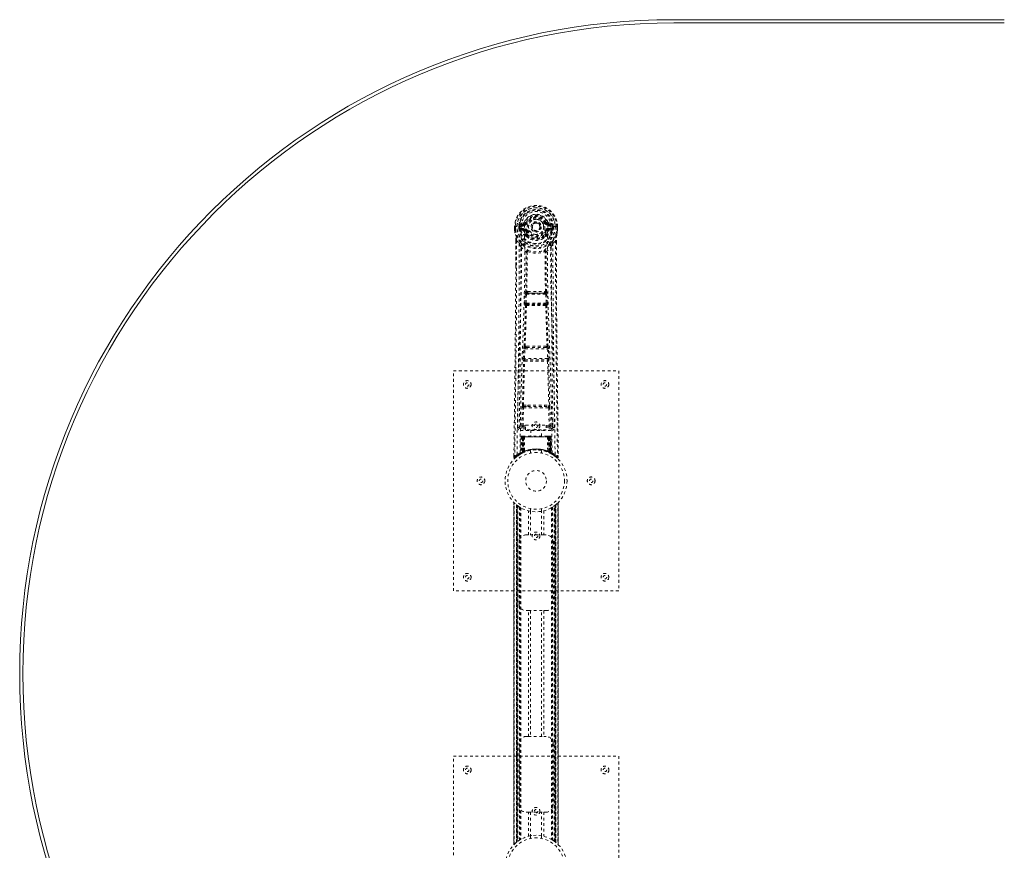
# Model space of a CAD drawing. Header units: inches. Extents: x 12.1 to 71.6, y 7.5 to 55.
# Tile 2 of 4: x 12.1 to 47.9, y 24.9 to 55. Entities that reach past the tile are written whole.
import ezdxf

# ---------------------------------------------------------------- set-up
doc = ezdxf.new("R2010")
doc.units = ezdxf.units.IN
doc.header["$MEASUREMENT"] = 0
doc.linetypes.add('SLD-Dashed', pattern=[0.075, 0.05, -0.025])
doc.linetypes.add('SLD-Solid', pattern=[0])

msp = doc.modelspace()

# ---------------------------------------------------------------- linework, layer by layer
at = {"color": 7, "linetype": 'SLD-Solid', "lineweight": 15}
for p, q in [((35.89, 55.029), (47.89, 55.029)), ((35.89, 54.911), (47.89, 54.911)), ((47.89, 54.911), (35.89, 54.911))]:
    msp.add_line(p, q, dxfattribs=at)
at = {"color": 7, "linetype": 'SLD-Dashed', "lineweight": 0}
for p, q in [((30.433, 47.654), (30.314, 47.63)), ((30.344, 47.594), (30.461, 47.614)), ((30.344, 47.594), (30.344, 47.564)), ((30.461, 47.594), (30.344, 47.594)), ((30.461, 47.564), (30.344, 47.564)), ((30.461, 47.614), (30.461, 47.594)), ((30.461, 47.564), (30.461, 47.594)), ((30.521, 47.658), (30.466, 47.681)), ((30.466, 47.547), (30.466, 47.55)), ((30.521, 47.658), (30.543, 47.649)), ((31.236, 47.649), (31.259, 47.658)), ((31.259, 47.658), (31.262, 47.65)), ((31.313, 47.55), (31.313, 47.547)), ((31.318, 47.614), (31.435, 47.594)), ((31.318, 47.614), (31.318, 47.594)), ((31.435, 47.594), (31.318, 47.594)), ((31.318, 47.564), (31.318, 47.594)), ((31.435, 47.564), (31.318, 47.564)), ((31.465, 47.63), (31.346, 47.654)), ((31.435, 47.564), (31.435, 47.594)), ((30.11, 47.513), (30.11, 47.396)), ((30.114, 47.513), (30.11, 47.513)), ((30.11, 47.396), (30.11, 47.392)), ((30.111, 47.513), (30.111, 47.396)), ((30.167, 47.512), (30.114, 47.513)), ((30.14, 47.51), (30.14, 47.396)), ((30.19, 47.512), (30.167, 47.512)), ((30.349, 47.512), (30.19, 47.512)), ((30.261, 47.439), (30.261, 47.51)), ((30.261, 47.439), (30.291, 47.44)), ((30.261, 47.439), (30.261, 47.439)), ((30.296, 47.51), (30.291, 47.51)), ((30.291, 47.51), (30.291, 47.44)), ((30.291, 47.44), (30.296, 47.421)), ((30.296, 47.431), (30.296, 47.51)), ((30.296, 47.421), (30.296, 47.431)), ((30.303, 47.395), (30.307, 47.39)), ((30.307, 47.39), (30.307, 47.389)), ((30.307, 47.39), (30.307, 47.39)), ((30.317, 47.379), (30.307, 47.39)), ((30.317, 47.379), (30.432, 47.358)), ((30.331, 47.442), (30.331, 47.412)), ((30.331, 47.442), (30.461, 47.442)), ((30.461, 47.387), (30.331, 47.412)), ((30.331, 47.412), (30.461, 47.412)), ((30.461, 47.442), (30.461, 47.412)), ((30.461, 47.387), (30.461, 47.412)), ((30.543, 47.357), (30.516, 47.346)), ((30.522, 47.197), (30.521, 47.215)), ((30.545, 47.221), (30.545, 47.202)), ((31.046, 47.503), (31.045, 47.487)), ((31.046, 47.511), (31.046, 47.503)), ((31.234, 47.202), (31.235, 47.221)), ((31.264, 47.346), (31.236, 47.357)), ((31.258, 47.197), (31.258, 47.215)), ((31.318, 47.442), (31.318, 47.412)), ((31.318, 47.442), (31.449, 47.442)), ((31.449, 47.412), (31.318, 47.387)), ((31.318, 47.387), (31.318, 47.412)), ((31.318, 47.412), (31.449, 47.412)), ((31.348, 47.358), (31.462, 47.379)), ((31.589, 47.512), (31.431, 47.512)), ((31.449, 47.412), (31.449, 47.442)), ((31.473, 47.39), (31.462, 47.379)), ((31.462, 47.379), (31.462, 47.379)), ((31.462, 47.379), (31.462, 47.379)), ((31.473, 47.39), (31.477, 47.395)), ((31.483, 47.51), (31.489, 47.51)), ((31.483, 47.431), (31.483, 47.51)), ((31.488, 47.44), (31.483, 47.421)), ((31.483, 47.421), (31.483, 47.431)), ((31.489, 47.44), (31.489, 47.51)), ((31.489, 47.44), (31.518, 47.439)), ((31.518, 47.51), (31.518, 47.439)), ((31.518, 47.51), (31.518, 47.51)), ((31.518, 47.439), (31.518, 47.439)), ((31.612, 47.512), (31.589, 47.512)), ((31.665, 47.513), (31.612, 47.512)), ((31.64, 47.396), (31.64, 47.51)), ((31.669, 47.513), (31.665, 47.513)), ((31.668, 47.396), (31.668, 47.513)), ((31.669, 47.513), (31.669, 47.396)), ((31.669, 47.392), (31.669, 47.396)), ((30.153, 47.012), (30.15, 46.087)), ((30.153, 46.087), (30.154, 47.011)), ((30.182, 47.01), (30.278, 46.895)), ((30.541, 47.151), (30.529, 47.168)), ((31.25, 47.168), (31.239, 47.151)), ((31.501, 46.895), (31.597, 47.01)), ((31.626, 46.958), (31.626, 47.011)), ((31.627, 47.012), (31.627, 46.958)), ((30.562, 46.592), (30.562, 46.592)), ((31.217, 46.592), (31.217, 46.592)), ((30.479, 44.739), (30.496, 45.056)), ((30.524, 44.737), (30.54, 45.054)), ((30.54, 45.054), (31.239, 45.054)), ((30.591, 45.153), (30.551, 45.152)), ((30.559, 45.099), (30.598, 45.099)), ((31.182, 45.099), (30.598, 45.099)), ((31.182, 45.099), (31.221, 45.099)), ((31.229, 45.152), (31.189, 45.153)), ((31.239, 45.054), (31.256, 44.737)), ((31.3, 44.739), (31.284, 45.056)), ((31.256, 44.737), (30.524, 44.737)), ((30.547, 44.687), (30.533, 44.692)), ((30.533, 44.692), (31.246, 44.692)), ((31.246, 44.692), (31.232, 44.687)), ((30.503, 44.645), (30.489, 44.649)), ((31.276, 44.645), (31.291, 44.649)), ((30.425, 42.721), (30.442, 43.074)), ((30.469, 42.719), (30.486, 43.072)), ((30.486, 43.072), (31.293, 43.072)), ((30.524, 43.168), (30.491, 43.168)), ((30.533, 43.117), (30.501, 43.116)), ((31.247, 43.117), (30.533, 43.117)), ((31.247, 43.117), (31.278, 43.116)), ((31.288, 43.168), (31.256, 43.168)), ((31.293, 43.072), (31.31, 42.719)), ((31.355, 42.721), (31.338, 43.074)), ((30.431, 42.631), (30.439, 42.628)), ((31.31, 42.719), (30.469, 42.719)), ((30.484, 42.671), (30.475, 42.674)), ((30.475, 42.674), (31.304, 42.674)), ((31.304, 42.674), (31.296, 42.671)), ((31.34, 42.628), (31.349, 42.631)), ((27.89, 34.279), (27.89, 42.279)), ((27.89, 42.279), (33.89, 42.279)), ((33.89, 42.279), (33.89, 34.279)), ((30.371, 40.276), (30.387, 40.938)), ((30.416, 40.275), (30.431, 40.936)), ((30.428, 41.022), (30.585, 41.028)), ((30.431, 40.936), (31.348, 40.936)), ((30.439, 40.977), (30.592, 40.98)), ((30.592, 40.98), (31.187, 40.98)), ((31.187, 40.98), (31.34, 40.977)), ((31.195, 41.028), (31.351, 41.022)), ((31.348, 40.936), (31.364, 40.275)), ((31.408, 40.276), (31.393, 40.938)), ((30.281, 40.509), (30.277, 40.222)), ((31.502, 40.222), (31.499, 40.509)), ((30.277, 40.219), (30.279, 40.211)), ((30.322, 40.173), (30.322, 40.113)), ((30.51, 40.173), (30.322, 40.173)), ((30.322, 40.113), (31.457, 40.113)), ((30.416, 40.23), (30.416, 40.275)), ((30.416, 40.275), (30.51, 40.275)), ((30.416, 40.23), (30.51, 40.23)), ((30.51, 40.307), (31.26, 40.307)), ((30.51, 40.127), (30.51, 40.307)), ((31.26, 40.127), (30.51, 40.127)), ((30.695, 40.127), (30.695, 39.904)), ((31.085, 39.904), (31.085, 40.127)), ((31.26, 40.307), (31.26, 40.127)), ((31.26, 40.275), (31.364, 40.275)), ((31.26, 40.23), (31.364, 40.23)), ((31.457, 40.173), (31.26, 40.173)), ((31.364, 40.23), (31.364, 40.275)), ((31.457, 40.113), (31.457, 40.173)), ((31.501, 40.211), (31.502, 40.219)), ((30.344, 39.875), (30.323, 39.27)), ((30.357, 39.875), (30.336, 39.278)), ((30.357, 39.875), (30.344, 39.875)), ((30.378, 39.879), (30.355, 39.285)), ((30.375, 39.875), (30.355, 39.288)), ((30.443, 39.875), (30.375, 39.875)), ((30.391, 39.904), (30.383, 39.904)), ((30.383, 39.875), (30.383, 39.318)), ((30.39, 39.875), (30.383, 39.875)), ((30.397, 39.904), (30.387, 39.904)), ((30.39, 39.875), (31.389, 39.875)), ((30.39, 39.322), (30.39, 39.875)), ((30.396, 39.325), (30.396, 39.875)), ((30.396, 39.875), (30.403, 39.875)), ((30.403, 39.904), (30.397, 39.904)), ((30.403, 39.875), (30.403, 39.328)), ((31.376, 39.875), (30.403, 39.875)), ((30.459, 39.904), (30.405, 39.904)), ((30.421, 39.904), (30.415, 39.904)), ((30.415, 39.875), (30.415, 39.333)), ((30.421, 39.875), (30.415, 39.875)), ((30.421, 39.904), (30.459, 39.904)), ((30.421, 39.875), (31.359, 39.875)), ((30.421, 39.336), (30.421, 39.875)), ((30.443, 39.875), (30.424, 39.324)), ((30.424, 39.324), (30.443, 39.875)), ((30.443, 39.875), (30.443, 39.875)), ((30.474, 39.875), (30.469, 39.354)), ((30.481, 39.904), (30.473, 39.904)), ((31.306, 39.875), (30.474, 39.875)), ((31.298, 39.904), (30.481, 39.904)), ((31.306, 39.904), (31.298, 39.904)), ((31.306, 39.875), (31.31, 39.354)), ((31.374, 39.904), (31.32, 39.904)), ((31.32, 39.904), (31.358, 39.904)), ((31.355, 39.324), (31.336, 39.875)), ((31.336, 39.875), (31.337, 39.875)), ((31.337, 39.875), (31.356, 39.324)), ((31.404, 39.875), (31.337, 39.875)), ((31.364, 39.904), (31.358, 39.904)), ((31.365, 39.875), (31.359, 39.875)), ((31.359, 39.875), (31.359, 39.336)), ((31.365, 39.333), (31.365, 39.875)), ((31.383, 39.904), (31.376, 39.904)), ((31.376, 39.328), (31.376, 39.875)), ((31.376, 39.875), (31.383, 39.875)), ((31.392, 39.904), (31.383, 39.904)), ((31.383, 39.875), (31.383, 39.325)), ((31.396, 39.904), (31.389, 39.904)), ((31.397, 39.875), (31.389, 39.875)), ((31.389, 39.875), (31.389, 39.322)), ((31.397, 39.318), (31.397, 39.875)), ((31.424, 39.285), (31.402, 39.879)), ((31.404, 39.875), (31.424, 39.288)), ((31.422, 39.875), (31.443, 39.278)), ((31.436, 39.875), (31.422, 39.875)), ((31.436, 39.875), (31.457, 39.27)), ((30.403, 39.328), (30.396, 39.325)), ((30.415, 39.302), (30.403, 39.328)), ((30.415, 39.333), (30.421, 39.336)), ((30.426, 39.307), (30.415, 39.333)), ((30.433, 39.31), (30.421, 39.336)), ((30.69, 39.387), (30.69, 39.29)), ((31.09, 39.29), (31.09, 39.387)), ((31.359, 39.336), (31.347, 39.31)), ((31.365, 39.333), (31.353, 39.307)), ((31.359, 39.336), (31.365, 39.333)), ((31.376, 39.328), (31.364, 39.302)), ((31.383, 39.325), (31.376, 39.328)), ((30.084, 39.205), (30.083, 39.138)), ((30.084, 39.205), (30.083, 39.138)), ((30.083, 39.138), (30.113, 39.137)), ((30.085, 39.201), (30.085, 39.138)), ((30.133, 39.116), (30.174, 39.15)), ((30.308, 39.245), (30.322, 39.253)), ((30.323, 39.27), (30.336, 39.278)), ((30.34, 39.263), (30.407, 39.298)), ((30.355, 39.288), (30.424, 39.324)), ((30.383, 39.318), (30.39, 39.322)), ((30.395, 39.292), (30.383, 39.318)), ((30.395, 39.292), (30.387, 39.288)), ((30.403, 39.296), (30.39, 39.322)), ((30.403, 39.296), (30.395, 39.292)), ((30.408, 39.299), (30.396, 39.325)), ((30.4, 39.295), (30.408, 39.299)), ((30.407, 39.298), (30.415, 39.302)), ((30.407, 39.298), (30.407, 39.298)), ((30.424, 39.324), (30.424, 39.324)), ((30.433, 39.31), (30.426, 39.307)), ((31.353, 39.307), (31.347, 39.31)), ((31.356, 39.324), (31.355, 39.324)), ((31.356, 39.324), (31.424, 39.288)), ((31.383, 39.325), (31.371, 39.299)), ((31.372, 39.298), (31.373, 39.298)), ((31.373, 39.298), (31.388, 39.29)), ((31.389, 39.322), (31.377, 39.296)), ((31.384, 39.292), (31.377, 39.296)), ((31.397, 39.318), (31.384, 39.292)), ((31.411, 39.279), (31.384, 39.292)), ((31.389, 39.322), (31.397, 39.318)), ((31.405, 39.281), (31.44, 39.263)), ((31.443, 39.278), (31.457, 39.27)), ((31.452, 39.257), (31.465, 39.25)), ((31.458, 39.253), (31.471, 39.245)), ((31.605, 39.151), (31.647, 39.116)), ((31.666, 39.137), (31.646, 39.115)), ((31.696, 39.138), (31.695, 39.205)), ((30.085, 37.495), (30.085, 25.064)), ((30.085, 25.065), (30.085, 37.493)), ((30.085, 37.493), (30.085, 37.492)), ((30.085, 37.492), (30.085, 25.066)), ((30.097, 25.077), (30.097, 37.481)), ((30.179, 37.407), (30.175, 37.41)), ((30.175, 25.148), (30.175, 37.41)), ((30.175, 37.41), (30.175, 25.148)), ((30.179, 37.407), (30.179, 25.151)), ((30.181, 37.406), (30.181, 25.152)), ((30.22, 37.376), (30.183, 37.403)), ((30.183, 25.155), (30.183, 37.403)), ((30.183, 37.403), (30.183, 25.155)), ((30.195, 25.164), (30.195, 37.394)), ((30.199, 25.167), (30.199, 37.391)), ((30.201, 37.389), (30.201, 25.169)), ((30.203, 37.388), (30.203, 25.17)), ((30.226, 37.371), (30.226, 25.187)), ((30.291, 37.326), (30.287, 37.329)), ((30.291, 37.326), (30.291, 25.232)), ((30.317, 37.311), (30.317, 25.247)), ((30.334, 37.301), (30.334, 25.257)), ((30.608, 36.314), (30.608, 37.19)), ((30.69, 37.268), (30.69, 37.171)), ((31.09, 37.171), (31.09, 37.268)), ((31.171, 37.19), (31.171, 36.314)), ((31.445, 37.301), (31.445, 25.257)), ((31.463, 37.311), (31.463, 25.247)), ((31.488, 37.326), (31.488, 25.232)), ((31.546, 25.193), (31.546, 37.365)), ((31.576, 25.17), (31.576, 37.388)), ((31.578, 25.169), (31.578, 37.389)), ((31.58, 37.391), (31.58, 25.167)), ((31.581, 37.392), (31.581, 25.166)), ((31.591, 25.159), (31.591, 37.399)), ((31.596, 37.403), (31.596, 25.155)), ((31.596, 25.155), (31.596, 37.403)), ((31.605, 37.41), (31.6, 37.407)), ((31.6, 25.151), (31.6, 37.407)), ((31.605, 37.41), (31.605, 25.148)), ((31.605, 25.148), (31.605, 37.41)), ((31.683, 37.481), (31.683, 25.077)), ((31.695, 25.063), (31.695, 37.494)), ((31.695, 37.493), (31.695, 25.065)), ((31.695, 25.066), (31.695, 37.492)), ((30.692, 37.171), (30.692, 36.314)), ((31.087, 36.314), (31.087, 37.171)), ((30.525, 36.314), (30.608, 36.314)), ((31.171, 36.314), (30.608, 36.314)), ((31.171, 36.314), (31.255, 36.314)), ((30.275, 33.814), (30.275, 36.064)), ((31.505, 36.064), (31.505, 33.814)), ((33.89, 34.279), (27.89, 34.279)), ((30.608, 33.564), (30.525, 33.564)), ((30.608, 28.994), (30.608, 33.564)), ((30.608, 33.564), (31.171, 33.564)), ((30.692, 33.564), (30.692, 28.994)), ((31.087, 28.994), (31.087, 33.564)), ((31.171, 33.564), (31.171, 28.994)), ((31.255, 33.564), (31.171, 33.564)), ((30.525, 28.994), (30.608, 28.994)), ((30.608, 28.994), (31.171, 28.994)), ((31.171, 28.994), (31.255, 28.994)), ((30.275, 26.494), (30.275, 28.744)), ((31.505, 28.744), (31.505, 26.494)), ((27.89, 28.279), (33.89, 28.279)), ((27.89, 20.279), (27.89, 28.279)), ((33.89, 28.279), (33.89, 20.279)), ((30.608, 26.244), (30.525, 26.244)), ((30.608, 25.368), (30.608, 26.244)), ((30.608, 26.244), (31.171, 26.244)), ((30.692, 26.244), (30.692, 25.387)), ((31.087, 25.387), (31.087, 26.244)), ((31.171, 26.244), (31.171, 25.368)), ((31.255, 26.244), (31.171, 26.244)), ((30.69, 25.387), (30.69, 25.29)), ((31.09, 25.29), (31.09, 25.387)), ((30.175, 25.148), (30.179, 25.151)), ((31.488, 25.232), (31.493, 25.229)), ((31.56, 25.183), (31.596, 25.155)), ((31.695, 25.065), (31.694, 25.066))]:
    msp.add_line(p, q, dxfattribs=at)
at = {"color": 7, "linetype": 'SLD-Dashed', "lineweight": 0, "flags": 128}
for points in [[(30.466, 47.55), (30.472, 47.626), (30.495, 47.701), (30.535, 47.769), (30.588, 47.829), (30.653, 47.878), (30.727, 47.914), (30.807, 47.936), (30.89, 47.943), (30.973, 47.936), (31.052, 47.914), (31.126, 47.878), (31.191, 47.829), (31.245, 47.769), (31.284, 47.701), (31.307, 47.626), (31.313, 47.55)], [(30.344, 47.564), (30.321, 47.569), (30.302, 47.582)], [(30.461, 47.614), (30.498, 47.629), (30.512, 47.642)], [(30.512, 47.642), (30.517, 47.65), (30.521, 47.658)], [(30.571, 47.637), (30.565, 47.639), (30.56, 47.641), (30.556, 47.643), (30.551, 47.645), (30.548, 47.646), (30.545, 47.648), (30.544, 47.648), (30.543, 47.649)], [(31.209, 47.637), (31.214, 47.639), (31.219, 47.641), (31.224, 47.643), (31.228, 47.645), (31.231, 47.646), (31.234, 47.648), (31.236, 47.648), (31.236, 47.649)], [(31.478, 47.582), (31.458, 47.569), (31.435, 47.564)], [(30.11, 47.513), (30.11, 47.513), (30.111, 47.512), (30.113, 47.512), (30.117, 47.512), (30.122, 47.511), (30.127, 47.511), (30.133, 47.511), (30.14, 47.51)], [(30.11, 47.396), (30.123, 47.299), (30.139, 47.223)], [(30.11, 47.392), (30.111, 47.392), (30.113, 47.393), (30.116, 47.393), (30.12, 47.394), (30.124, 47.394), (30.129, 47.395), (30.134, 47.396), (30.14, 47.396)], [(30.14, 47.396), (30.133, 47.396), (30.127, 47.396), (30.122, 47.396), (30.117, 47.396), (30.113, 47.396), (30.111, 47.396), (30.11, 47.396), (30.11, 47.396)], [(30.11, 47.392), (30.122, 47.302), (30.141, 47.212)], [(30.139, 47.223), (30.139, 47.217), (30.141, 47.212)], [(30.32, 46.934), (30.22, 47.058), (30.141, 47.212)], [(30.202, 39.231), (30.209, 40.278), (30.229, 41.323), (30.258, 42.365), (30.293, 43.403), (30.328, 44.437), (30.353, 45.467), (30.361, 46.492), (30.349, 47.512)], [(30.291, 47.44), (30.291, 47.44), (30.291, 47.44)], [(30.296, 47.431), (30.313, 47.439), (30.331, 47.442)], [(30.311, 39.287), (30.32, 40.332), (30.341, 41.374), (30.373, 42.414), (30.41, 43.45), (30.447, 44.481), (30.473, 45.508), (30.481, 46.53), (30.467, 47.547)], [(30.459, 47.335), (30.446, 47.352), (30.432, 47.358)], [(30.521, 47.215), (30.489, 47.268), (30.459, 47.335)], [(30.516, 47.346), (30.543, 47.283), (30.573, 47.233)], [(30.571, 47.369), (30.565, 47.367), (30.56, 47.365), (30.556, 47.363), (30.551, 47.361), (30.548, 47.36), (30.545, 47.358), (30.544, 47.358), (30.543, 47.357)], [(31.206, 47.233), (31.236, 47.283), (31.264, 47.346)], [(31.209, 47.369), (31.214, 47.367), (31.219, 47.365), (31.224, 47.363), (31.228, 47.361), (31.231, 47.36), (31.234, 47.358), (31.236, 47.358), (31.236, 47.357)], [(31.258, 47.215), (31.291, 47.268), (31.321, 47.335)], [(31.469, 39.287), (31.46, 40.332), (31.438, 41.375), (31.407, 42.414), (31.369, 43.45), (31.333, 44.481), (31.307, 45.508), (31.299, 46.53), (31.313, 47.547)], [(31.321, 47.335), (31.334, 47.352), (31.348, 47.358)], [(31.578, 39.231), (31.57, 40.278), (31.551, 41.323), (31.521, 42.365), (31.486, 43.403), (31.452, 44.437), (31.427, 45.467), (31.418, 46.492), (31.431, 47.512)], [(31.449, 47.442), (31.467, 47.439), (31.483, 47.431)], [(31.459, 46.934), (31.56, 47.058), (31.639, 47.212)], [(31.489, 47.44), (31.488, 47.44), (31.488, 47.44)], [(31.489, 47.51), (31.492, 47.51), (31.499, 47.51), (31.508, 47.51), (31.518, 47.51)], [(31.639, 47.212), (31.656, 47.292), (31.669, 47.392)], [(31.639, 47.212), (31.64, 47.217), (31.641, 47.223)], [(31.64, 47.51), (31.646, 47.511), (31.652, 47.511), (31.658, 47.511), (31.662, 47.512), (31.666, 47.512), (31.669, 47.512), (31.67, 47.512), (31.669, 47.513)], [(31.669, 47.396), (31.67, 47.396), (31.669, 47.396), (31.666, 47.396), (31.662, 47.396), (31.658, 47.396), (31.652, 47.396), (31.646, 47.396), (31.64, 47.396)], [(31.669, 47.392), (31.668, 47.392), (31.666, 47.393), (31.663, 47.393), (31.66, 47.394), (31.655, 47.394), (31.65, 47.395), (31.645, 47.396), (31.64, 47.396)], [(31.669, 47.396), (31.657, 47.299), (31.641, 47.223)], [(30.182, 47.01), (30.181, 45.544), (30.172, 44.072), (30.157, 42.625), (30.155, 42.404), (30.152, 42.174), (30.149, 41.971), (30.147, 41.772), (30.144, 41.557), (30.142, 41.407), (30.14, 41.25), (30.138, 41.094), (30.137, 40.976), (30.135, 40.836), (30.133, 40.674), (30.129, 40.342), (30.126, 40.137), (30.123, 39.883), (30.119, 39.621), (30.116, 39.373), (30.113, 39.137)], [(30.153, 47.012), (30.152, 47.011), (30.153, 47.011), (30.155, 47.011), (30.159, 47.01), (30.164, 47.01), (30.17, 47.01), (30.176, 47.01), (30.182, 47.01)], [(30.278, 46.895), (30.278, 46.374), (30.276, 45.842), (30.274, 45.296), (30.27, 44.781), (30.266, 44.251), (30.261, 43.699), (30.255, 43.21), (30.252, 42.953), (30.249, 42.68), (30.245, 42.392), (30.242, 42.087), (30.238, 41.812), (30.235, 41.571), (30.232, 41.38), (30.23, 41.166), (30.226, 40.924), (30.223, 40.699), (30.221, 40.506), (30.219, 40.347), (30.217, 40.219)], [(30.416, 46.846), (30.425, 46.837), (30.43, 46.83)], [(30.541, 47.151), (30.615, 47.093), (30.672, 47.063)], [(31.107, 47.063), (31.164, 47.093), (31.239, 47.151)], [(31.349, 46.83), (31.354, 46.837), (31.364, 46.846)], [(31.562, 40.219), (31.561, 40.355), (31.558, 40.527), (31.556, 40.736), (31.552, 40.981), (31.549, 41.23), (31.546, 41.45), (31.544, 41.604), (31.542, 41.741), (31.541, 41.863), (31.539, 42.018), (31.537, 42.181), (31.535, 42.337), (31.525, 43.151), (31.516, 43.969), (31.508, 44.942), (31.503, 45.931), (31.501, 46.895)], [(31.597, 47.01), (31.603, 47.01), (31.609, 47.01), (31.615, 47.01), (31.62, 47.01), (31.624, 47.011), (31.626, 47.011), (31.627, 47.011), (31.627, 47.012)], [(31.597, 47.01), (31.599, 45.546), (31.608, 44.073), (31.622, 42.625), (31.625, 42.378), (31.628, 42.12), (31.631, 41.905), (31.634, 41.676), (31.637, 41.425), (31.64, 41.154), (31.643, 40.936), (31.647, 40.674), (31.651, 40.35), (31.654, 40.139), (31.657, 39.881), (31.66, 39.619), (31.663, 39.371), (31.666, 39.137)], [(31.627, 46.958), (31.635, 44.388), (31.663, 41.763), (31.696, 39.138)], [(30.337, 46.782), (30.424, 46.681), (30.524, 46.593)], [(30.515, 45.146), (30.525, 45.866), (30.526, 46.585)], [(30.572, 46.604), (30.567, 46.612), (30.56, 46.619), (30.552, 46.622), (30.544, 46.622), (30.537, 46.618), (30.531, 46.612), (30.526, 46.603), (30.524, 46.593)], [(30.562, 46.592), (30.561, 45.873), (30.551, 45.152)], [(31.255, 46.593), (31.253, 46.603), (31.249, 46.612), (31.243, 46.618), (31.235, 46.622), (31.227, 46.622), (31.219, 46.619), (31.212, 46.612), (31.207, 46.604)], [(31.229, 45.152), (31.218, 45.873), (31.217, 46.592)], [(31.265, 45.146), (31.254, 45.866), (31.253, 46.585)], [(31.255, 46.593), (31.356, 46.681), (31.442, 46.782)], [(30.15, 46.087), (30.144, 44.388), (30.117, 41.763), (30.084, 39.205)], [(30.496, 45.056), (30.501, 45.056), (30.511, 45.056), (30.525, 45.055), (30.54, 45.054)], [(30.559, 45.099), (30.558, 45.098), (30.556, 45.097), (30.553, 45.094), (30.547, 45.084), (30.543, 45.07), (30.54, 45.054)], [(30.591, 45.153), (30.89, 45.154), (31.189, 45.153)], [(30.598, 45.099), (30.89, 45.1), (31.182, 45.099)], [(31.239, 45.054), (31.254, 45.055), (31.268, 45.056), (31.278, 45.056), (31.284, 45.056)], [(30.479, 44.739), (30.485, 44.739), (30.495, 44.738), (30.509, 44.738), (30.524, 44.737)], [(30.533, 44.692), (30.528, 44.696), (30.525, 44.706), (30.524, 44.712), (30.523, 44.72), (30.523, 44.728), (30.524, 44.737)], [(31.256, 44.737), (31.256, 44.728), (31.256, 44.72), (31.256, 44.712), (31.255, 44.706), (31.251, 44.696), (31.246, 44.692)], [(31.256, 44.737), (31.27, 44.738), (31.285, 44.738), (31.295, 44.739), (31.3, 44.739)], [(30.457, 43.163), (30.481, 43.905), (30.503, 44.645)], [(30.491, 43.168), (30.516, 43.91), (30.539, 44.651)], [(31.241, 44.651), (31.263, 43.91), (31.288, 43.168)], [(31.323, 43.163), (31.298, 43.905), (31.276, 44.645)], [(30.442, 43.074), (30.444, 43.106), (30.444, 43.108)], [(30.442, 43.074), (30.446, 43.074), (30.457, 43.073), (30.471, 43.073), (30.486, 43.072)], [(31.293, 43.072), (31.309, 43.073), (31.323, 43.073), (31.333, 43.074), (31.338, 43.074)], [(31.338, 43.074), (31.335, 43.106), (31.335, 43.108)], [(30.395, 41.02), (30.415, 41.825), (30.439, 42.628)], [(30.425, 42.721), (30.429, 42.721), (30.44, 42.721), (30.454, 42.72), (30.469, 42.719)], [(30.429, 41.022), (30.448, 41.828), (30.473, 42.632)], [(31.306, 42.632), (31.331, 41.828), (31.351, 41.022)], [(31.31, 42.719), (31.326, 42.72), (31.34, 42.721), (31.35, 42.721), (31.355, 42.721)], [(31.384, 41.02), (31.365, 41.825), (31.34, 42.628)], [(30.387, 40.938), (30.391, 40.938), (30.401, 40.937), (30.416, 40.937), (30.431, 40.936)], [(30.585, 41.028), (30.89, 41.028), (31.195, 41.028)], [(30.592, 40.98), (30.89, 40.98), (31.187, 40.98)], [(31.348, 40.936), (31.364, 40.937), (31.378, 40.937), (31.388, 40.938), (31.393, 40.938)], [(30.371, 40.276), (30.302, 40.248), (30.277, 40.219)], [(30.322, 40.173), (30.346, 40.202), (30.416, 40.23)], [(30.371, 40.276), (30.376, 40.276), (30.386, 40.276), (30.4, 40.276), (30.416, 40.275)], [(31.364, 40.275), (31.38, 40.276), (31.394, 40.276), (31.404, 40.276), (31.408, 40.276)], [(31.364, 40.23), (31.433, 40.202), (31.457, 40.173)], [(31.502, 40.219), (31.478, 40.248), (31.408, 40.276)], [(30.344, 39.875), (30.347, 39.875), (30.355, 39.875), (30.368, 39.875), (30.383, 39.875)], [(30.396, 39.875), (30.382, 39.875), (30.369, 39.875), (30.361, 39.875), (30.357, 39.875)], [(30.375, 39.875), (30.376, 39.875), (30.378, 39.875), (30.381, 39.875), (30.386, 39.875), (30.392, 39.875), (30.399, 39.875), (30.407, 39.875), (30.415, 39.875)], [(30.474, 39.875), (30.463, 39.875), (30.453, 39.875), (30.447, 39.875), (30.443, 39.875)], [(31.336, 39.875), (31.333, 39.875), (31.326, 39.875), (31.317, 39.875), (31.306, 39.875)], [(31.365, 39.875), (31.373, 39.875), (31.38, 39.875), (31.387, 39.875), (31.393, 39.875), (31.398, 39.875), (31.402, 39.875), (31.404, 39.875), (31.404, 39.875)], [(31.374, 39.904), (31.374, 39.904), (31.373, 39.904)], [(31.422, 39.875), (31.419, 39.875), (31.41, 39.875), (31.398, 39.875), (31.383, 39.875)], [(31.397, 39.875), (31.412, 39.875), (31.424, 39.875), (31.433, 39.875), (31.436, 39.875)], [(31.404, 39.875), (31.403, 39.882), (31.402, 39.884)], [(30.086, 39.138), (30.088, 39.13), (30.091, 39.123), (30.097, 39.116), (30.103, 39.111), (30.11, 39.108), (30.117, 39.108), (30.125, 39.11), (30.131, 39.114)], [(30.133, 39.115), (30.166, 39.144), (30.174, 39.15)], [(30.25, 39.207), (30.299, 39.239), (30.344, 39.265)], [(31.426, 39.281), (31.425, 39.287), (31.425, 39.289)], [(31.441, 39.262), (31.481, 39.239), (31.529, 39.207)], [(31.463, 39.252), (31.456, 39.263), (31.452, 39.277)], [(31.648, 39.118), (31.655, 39.114), (31.663, 39.111), (31.671, 39.111), (31.679, 39.112), (31.686, 39.116), (31.691, 39.121), (31.695, 39.128), (31.696, 39.135)], [(31.696, 39.138), (31.696, 39.138), (31.694, 39.138), (31.688, 39.137), (31.678, 39.138), (31.672, 39.138), (31.666, 39.137)], [(30.195, 37.394), (30.184, 37.403), (30.179, 37.407)], [(30.696, 37.171), (30.694, 37.171), (30.692, 37.171)], [(31.087, 37.171), (31.076, 37.17), (31.068, 37.168)], [(30.692, 25.387), (30.703, 25.388), (30.729, 25.392)], [(31.084, 25.387), (31.086, 25.387), (31.087, 25.387)], [(30.179, 25.151), (30.185, 25.156), (30.195, 25.164)]]:
    msp.add_lwpolyline(points, dxfattribs=at)
at = {"color": 7, "linetype": 'SLD-Dashed', "lineweight": 0}
for centre, radius in [((30.89, 47.503), 0.7), ((30.89, 47.503), 0.69), ((30.89, 47.503), 0.623), ((30.89, 47.503), 0.32), ((30.89, 47.503), 0.275), ((30.89, 47.503), 0.188), ((30.89, 47.503), 0.157), ((30.89, 47.503), 0.142), ((30.89, 47.503), 0.139), ((30.89, 47.503), 0.138), ((28.39, 41.779), 0.14), ((28.39, 41.779), 0.0625), ((33.39, 41.779), 0.14), ((33.39, 41.779), 0.0625), ((30.89, 40.279), 0.14), ((30.89, 40.279), 0.0625), ((30.89, 38.279), 1.125), ((30.89, 38.279), 1.03), ((30.89, 38.279), 0.375), ((28.89, 38.279), 0.14), ((28.89, 38.279), 0.0625), ((32.89, 38.279), 0.141), ((32.89, 38.279), 0.0625), ((30.89, 36.279), 0.14), ((30.89, 36.279), 0.0625), ((28.39, 34.779), 0.14), ((28.39, 34.779), 0.0625), ((33.39, 34.779), 0.14), ((33.39, 34.779), 0.0625), ((28.39, 27.779), 0.14), ((33.39, 27.779), 0.141), ((28.39, 27.779), 0.0625), ((33.39, 27.779), 0.0625), ((30.89, 26.279), 0.14), ((30.89, 26.279), 0.0625), ((30.89, 24.279), 1.125), ((30.89, 24.279), 1.03)]:
    msp.add_circle(centre, radius, dxfattribs=at)
at = {"color": 7, "linetype": 'SLD-Solid', "lineweight": 15}
for radius in [23.75, 23.632, 23.632]:
    msp.add_arc((35.89, 31.279), radius, 90, 270, dxfattribs=at)
at = {"color": 7, "linetype": 'SLD-Dashed', "lineweight": 0}
for centre, radius, start, end in [((30.89, 47.503), 0.78, 0.7166, 179.2834), ((30.89, 47.503), 0.78, 0, 179.3038), ((30.89, 47.503), 0.75, 0.5685, 179.4315), ((30.89, 47.503), 0.629, 0.6528, 179.3472), ((30.89, 47.503), 0.599, 0.6527, 179.3473), ((30.89, 47.518), 0.541, 359.3501, 180.6499), ((30.89, 47.503), 0.459, 22.774, 157.226), ((30.89, 47.503), 0.593, 172.3909, 179.3289), ((30.506, 47.554), 0.206, 158.3424, 172.3386), ((30.343, 47.624), 0.0299, 167.8919, 271.954), ((30.462, 47.645), 0.0301, 162.3503, 268.5759), ((30.424, 47.698), 0.0454, 281.2508, 337.5722), ((30.461, 47.683), 0.089, 270, 337.226), ((30.461, 47.683), 0.119, 269.9997, 337.2258), ((30.89, 47.503), 0.4, 22.774, 157.226), ((30.89, 47.503), 0.376, 22.774, 157.226), ((30.89, 47.503), 0.346, 22.7741, 157.2259), ((30.89, 47.503), 0.275, 82.5716, 262.572), ((30.89, 47.503), 0.275, 262.5718, 82.5719), ((31.318, 47.683), 0.119, 202.7738, 270.0001), ((31.318, 47.683), 0.089, 202.774, 270), ((31.857, 46.309), 1.475, 111.6209, 113.9256), ((31.324, 47.686), 0.0715, 209.6357, 265.2026), ((31.355, 47.698), 0.0454, 202.4872, 258.6878), ((31.318, 47.645), 0.0301, 271.4237, 17.6501), ((31.436, 47.624), 0.0299, 268.046, 12.1081), ((31.274, 47.554), 0.206, 7.6566, 21.6598), ((30.89, 47.503), 0.593, 0.6711, 7.6091), ((30.14, 47.396), 0.03, 180.0028, 185.051), ((30.89, 47.503), 0.787, 188.0937, 351.9063), ((28.966, 47.041), 1.187, 358.5707, 8.7912), ((30.89, 47.503), 0.758, 188.0936, 351.9064), ((26.666, 46.394), 3.569, 9.9436, 13.2514), ((30.288, 48.558), 1.048, 268.5369, 270.1564), ((30.89, 47.503), 0.632, 185.8273, 354.1727), ((30.89, 47.503), 0.602, 186.0327, 353.9673), ((30.382, 47.428), 0.0863, 184.5671, 202.6926), ((30.33, 47.381), 0.0306, 89.071, 154.5733), ((30.759, 47.599), 0.499, 204.8893, 243.9928), ((30.698, 47.601), 0.441, 210.2262, 246.4278), ((30.468, 47.325), 0.221, 90.3112, 122.517), ((30.462, 47.357), 0.0299, 91.0955, 178.7807), ((30.489, 47.33), 0.031, 31.5691, 169.904), ((30.461, 47.323), 0.119, 22.7742, 90.0003), ((30.461, 47.323), 0.089, 22.774, 90), ((30.455, 47.322), 0.0649, 21.3169, 85.0801), ((30.552, 47.212), 0.0305, 44.5484, 174.2858), ((30.543, 47.175), 0.0459, 88.3076, 118.8642), ((30.566, 47.193), 0.0449, 175.0841, 213.9424), ((30.544, 47.156), 0.046, 88.2938, 118.804), ((30.89, 47.503), 0.376, 202.774, 337.226), ((30.572, 47.199), 0.0347, 87.2664, 140.6048), ((30.89, 47.515), 0.453, 220.451, 319.549), ((30.578, 47.204), 0.033, 181.8892, 228.3749), ((30.89, 47.503), 0.346, 202.7741, 337.2259), ((30.89, 47.496), 0.411, 219.7061, 320.2939), ((30.89, 47.503), 0.157, 245.2931, 290.0155), ((31.228, 47.212), 0.0305, 5.7187, 135.4478), ((31.208, 47.199), 0.0347, 39.392, 92.7368), ((31.318, 47.323), 0.119, 89.9999, 157.2262), ((31.201, 47.204), 0.033, 311.6205, 358.1153), ((31.236, 47.156), 0.046, 61.1978, 91.7044), ((31.236, 47.175), 0.0459, 61.1304, 91.6991), ((31.318, 47.323), 0.089, 90, 157.226), ((31.026, 47.594), 0.492, 295.7076, 335.48), ((31.213, 47.193), 0.0448, 326.2212, 4.9356), ((31.081, 47.601), 0.441, 293.5935, 329.7438), ((31.324, 47.322), 0.0649, 94.9221, 158.682), ((31.29, 47.33), 0.031, 10.1764, 148.35), ((31.307, 47.315), 0.233, 58.0391, 88.5924), ((31.318, 47.357), 0.0299, 1.1716, 88.9545), ((31.449, 47.381), 0.0306, 25.4276, 90.9302), ((31.368, 47.435), 0.116, 339.633, 353.1074), ((35.112, 46.394), 3.568, 166.7473, 170.0564), ((32.814, 47.041), 1.187, 171.2124, 181.427), ((30.611, 46.577), 0.461, 129.173, 136.3366), ((25.573, 44.357), 5.346, 26.9666, 28.3346), ((31.872, 48.513), 2.213, 225.5088, 228.8672), ((30.398, 46.779), 0.0608, 58.0035, 177.4261), ((30.58, 47.147), 0.0396, 127.123, 174.8269), ((30.89, 47.543), 0.494, 227.4886, 312.5114), ((30.89, 47.483), 0.473, 242.6143, 297.3857), ((31.199, 47.147), 0.0396, 5.1764, 52.8794), ((31.381, 46.779), 0.0608, 2.5707, 122.0031), ((29.908, 48.513), 2.214, 311.1326, 314.4906), ((36.219, 44.351), 5.36, 151.6677, 153.032), ((31.168, 46.577), 0.461, 43.662, 50.825), ((-469.203, 48.1), 499.542, 359.09607, 359.8488), ((31.162, 47.342), 0.893, 214.9883, 231.1481), ((30.585, 46.589), 0.0608, 73.7746, 175.9555), ((30.513, 46.586), 0.0133, 356.817, 33.9309), ((30.559, 46.522), 0.0708, 87.2826, 117.2831), ((30.575, 46.591), 0.0128, 102.3445, 173.3609), ((30.644, 46.587), 0.0738, 124.9792, 166.7591), ((30.89, 47.516), 0.966, 250.8189, 289.1817), ((30.89, 47.441), 0.844, 250.0605, 289.9395), ((30.618, 47.342), 0.893, 308.8523, 325.011), ((31.195, 46.589), 0.0608, 4.0445, 106.2254), ((31.135, 46.587), 0.0738, 13.2418, 55.02), ((31.204, 46.591), 0.0128, 6.6349, 77.6731), ((31.221, 46.522), 0.0709, 62.718, 92.7127), ((31.266, 46.586), 0.0133, 146.0832, 183.2971), ((530.96, 48.1), 499.52, 180.15118, 180.90395), ((30.677, 45.065), 0.181, 153.5352, 182.7745), ((30.545, 45.079), 0.0735, 85.5119, 114.1497), ((30.56, 45.144), 0.0457, 178.2711, 268.1465), ((30.654, 45.141), 0.104, 173.8587, 204.034), ((30.69, 45.139), 0.101, 172.2321, 203.4739), ((31.089, 45.139), 0.101, 336.5261, 7.7679), ((31.126, 45.141), 0.104, 335.9691, 6.1383), ((31.219, 45.144), 0.0457, 271.8543, 1.7281), ((31.182, 45.056), 0.0575, 357.8272, 47.5839), ((31.235, 45.079), 0.073, 65.7462, 94.5966), ((31.103, 45.065), 0.181, 357.2206, 26.4651), ((30.64, 44.71), 0.163, 169.7795, 201.8717), ((30.534, 44.647), 0.0451, 90.863, 176.7703), ((31.246, 44.647), 0.0451, 3.2266, 89.1386), ((31.139, 44.71), 0.163, 338.1252, 10.2208), ((30.548, 44.642), 0.0451, 90.8959, 176.6078), ((30.532, 44.576), 0.0749, 85.0953, 112.9472), ((30.596, 44.656), 0.0574, 147.5066, 185.9252), ((30.89, 82.023), 37.374, 269.4617, 270.5382), ((30.89, 77.277), 32.591, 269.398, 270.602), ((31.231, 44.642), 0.0451, 3.3911, 89.1052), ((31.183, 44.656), 0.0578, 354.2221, 32.3496), ((31.247, 44.576), 0.075, 67.072, 94.8925), ((30.58, 43.107), 0.136, 155.3339, 179.2483), ((30.484, 43.084), 0.0843, 84.871, 108.7987), ((30.501, 43.162), 0.0448, 177.9379, 222.902), ((30.501, 43.159), 0.0424, 220.4414, 270.4236), ((30.554, 43.074), 0.068, 141.1033, 181.635), ((30.578, 43.158), 0.0869, 173.4611, 208.341), ((30.604, 43.156), 0.0814, 171.245, 208.6916), ((30.89, 10.384), 32.786, 89.3606, 90.6394), ((30.89, 9.754), 33.365, 89.3872, 90.6128), ((31.175, 43.156), 0.0814, 331.308, 8.7558), ((31.202, 43.158), 0.0868, 331.6291, 6.5697), ((31.277, 43.162), 0.0456, 271.257, 1.8222), ((31.225, 43.074), 0.068, 358.3628, 38.9061), ((31.296, 43.084), 0.0837, 71.1218, 95.2097), ((31.199, 43.107), 0.136, 0.7187, 24.7091), ((30.631, 42.691), 0.209, 171.5848, 196.4936), ((30.476, 42.629), 0.0451, 90.5939, 177.0804), ((30.484, 42.626), 0.0451, 90.6215, 177.0107), ((30.466, 42.541), 0.0908, 85.1445, 107.0283), ((30.523, 42.704), 0.0563, 164.2629, 211.7614), ((30.528, 42.638), 0.0546, 143.5223, 186.9855), ((30.89, 79.272), 36.643, 269.3488, 270.6511), ((30.89, 75.483), 32.814, 269.2909, 270.7091), ((31.295, 42.626), 0.0451, 2.9874, 89.3788), ((31.252, 42.638), 0.055, 353.1604, 36.3318), ((31.256, 42.704), 0.0564, 328.2426, 15.7331), ((31.304, 42.629), 0.0451, 2.9196, 89.4061), ((31.314, 42.541), 0.091, 73.0014, 94.8392), ((31.148, 42.691), 0.209, 343.5087, 8.4115), ((30.788, 40.937), 0.402, 168.1499, 179.9206), ((30.421, 40.883), 0.139, 86.8587, 100.6178), ((30.441, 41.023), 0.0456, 184.1724, 268.2462), ((30.539, 41.025), 0.111, 181.7808, 205.6622), ((30.536, 40.937), 0.105, 157.5314, 180.3648), ((30.673, 41.016), 0.0889, 172.3662, 204.3945), ((31.106, 41.016), 0.0889, 335.6058, 7.6362), ((31.242, 41.025), 0.109, 334.2108, 358.3434), ((31.339, 41.023), 0.0456, 271.7538, 355.8261), ((31.243, 40.937), 0.105, 359.6326, 22.4743), ((31.359, 40.881), 0.141, 79.4668, 93.0566), ((30.992, 40.937), 0.401, 0.0782, 11.8365), ((30.253, 41.815), 1.596, 268.7145, 270.8687), ((30.322, 40.218), 0.105, 179.2634, 269.9944), ((30.321, 40.216), 0.0423, 186.5679, 271.9623), ((30.416, 40.276), 0.0451, 179.0362, 269.5692), ((31.363, 40.276), 0.0451, 270.4296, 0.9012), ((31.457, 40.218), 0.105, 270.0044, 0.7379), ((31.459, 40.216), 0.0423, 268.0372, 353.431), ((31.527, 41.816), 1.597, 269.1325, 271.2849), ((30.374, 39.874), 0.03, 90.0053, 178.0031), ((30.405, 39.831), 0.0742, 106.7372, 144.0526), ((30.387, 39.874), 0.03, 90.028, 178.0342), ((30.402, 39.739), 0.163, 91.7046, 100.6252), ((30.405, 39.874), 0.03, 90.0624, 178.0694), ((30.41, 39.869), 0.0356, 82.0664, 170.2944), ((30.803, 39.882), 0.413, 176.9651, 180.9872), ((30.985, 39.881), 0.589, 177.972, 180.5992), ((30.83, 39.882), 0.427, 177.0654, 180.9519), ((30.862, 39.882), 0.447, 177.189, 180.9025), ((30.865, 39.882), 0.444, 177.1775, 180.9141), ((30.473, 39.874), 0.0299, 90.1862, 178.2023), ((30.473, 39.874), 0.0299, 90.1875, 178.2032), ((30.51, 39.881), 0.0369, 141.8622, 189.6595), ((31.271, 39.882), 0.0354, 349.2794, 39.1946), ((31.306, 39.874), 0.0299, 1.7955, 89.8138), ((31.307, 39.874), 0.0299, 1.8, 89.8116), ((30.913, 39.882), 0.445, 359.0839, 2.8106), ((30.921, 39.882), 0.444, 359.0859, 2.8225), ((31.374, 39.874), 0.03, 1.9319, 89.9363), ((30.951, 39.882), 0.426, 359.042, 2.9407), ((30.793, 39.881), 0.59, 359.4004, 2.0235), ((31.378, 39.736), 0.166, 79.5974, 88.3422), ((30.975, 39.882), 0.415, 359.0229, 3.0248), ((31.392, 39.874), 0.03, 1.969, 89.971), ((31.375, 39.831), 0.0742, 35.9474, 73.2612), ((31.406, 39.874), 0.03, 1.9934, 89.996), ((30.89, 38.279), 1.158, 47.8705, 132.1289), ((30.89, 38.247), 1.19, 60.8884, 119.1116), ((30.89, 38.279), 1.128, 60.489, 119.511), ((30.869, 38.667), 0.806, 124.319, 129.6143), ((30.89, 38.28), 1.155, 64.3786, 115.6214), ((30.89, 38.28), 1.155, 65.0795, 114.9205), ((30.89, 38.28), 1.155, 66.0603, 113.9397), ((30.845, 38.728), 0.73, 121.0018, 125.2144), ((30.89, 38.316), 1.12, 67.9468, 112.0532), ((30.44, 39.336), 0.0346, 344.8603, 31.0087), ((31.34, 39.336), 0.0345, 148.9782, 195.1527), ((30.935, 38.729), 0.729, 54.7832, 58.9992), ((30.91, 38.667), 0.806, 50.3861, 55.6806), ((30.89, 38.237), 1.209, 124.6696, 131.8393), ((30.113, 39.137), 0.03, 179.2804, 312.1369), ((30.183, 39.181), 0.0826, 211.7767, 232.6783), ((30.885, 38.285), 1.12, 124.6268, 132.089), ((30.877, 38.04), 1.37, 114.4308, 119.5493), ((30.232, 39.231), 0.03, 180.1675, 304.0697), ((30.89, 38.279), 1.127, 119.5106, 124.6495), ((30.293, 39.271), 0.03, 301.0459, 358.0156), ((30.352, 39.299), 0.0429, 196.9748, 245.833), ((30.306, 39.279), 0.0299, 300.2757, 358.0928), ((30.875, 38.305), 1.098, 118.6319, 120.2648), ((30.871, 38.655), 0.824, 126.3721, 131.7315), ((30.866, 38.666), 0.809, 125.4908, 130.8687), ((30.339, 39.421), 0.138, 269.4175, 293.4589), ((30.889, 38.281), 1.125, 114.259, 119.2008), ((30.327, 39.287), 0.0273, 297.6495, 2.305), ((30.325, 39.289), 0.0299, 299.2286, 358.192), ((30.395, 39.325), 0.0297, 295.4305, 358.5224), ((30.394, 39.325), 0.0297, 295.4787, 358.522), ((30.887, 38.274), 1.133, 60.8173, 65.7235), ((31.385, 39.325), 0.0297, 181.4813, 244.5688), ((31.386, 39.325), 0.0297, 181.4777, 244.5211), ((30.889, 38.278), 1.128, 59.7408, 64.7247), ((30.911, 38.662), 0.814, 49.1486, 54.493), ((30.879, 38.257), 1.154, 59.9613, 64.033), ((30.908, 38.655), 0.824, 48.2688, 53.6287), ((31.454, 39.289), 0.0299, 181.8054, 240.774), ((31.455, 39.289), 0.03, 196.8917, 241.2703), ((31.473, 39.279), 0.0299, 181.9044, 239.727), ((31.428, 39.299), 0.0429, 294.1676, 343.0246), ((30.89, 38.279), 1.128, 55.3523, 60.4883), ((31.506, 39.307), 0.0714, 211.6419, 238.9245), ((30.887, 38.273), 1.134, 58.9624, 59.8398), ((31.487, 39.271), 0.03, 181.9816, 238.9569), ((30.902, 38.04), 1.37, 60.4508, 65.5693), ((31.548, 39.231), 0.03, 235.936, 359.8268), ((30.892, 38.282), 1.124, 47.9077, 55.3629), ((30.888, 38.234), 1.212, 48.1734, 55.322), ((31.666, 39.137), 0.03, 227.8635, 0.7202), ((30.972, 38.361), 1.242, 224.3491, 225.1394), ((30.879, 38.266), 1.108, 231.0994, 232.4154), ((30.89, 38.279), 1.125, 232.2645, 239.3827), ((30.889, 38.277), 1.123, 237.8617, 240.4261), ((30.89, 38.279), 1.125, 299.5755, 302.1353), ((30.88, 38.291), 1.14, 307.6033, 308.882), ((30.911, 38.255), 1.093, 307.6187, 315.7583), ((30.884, 38.286), 1.134, 307.9292, 309.4577), ((30.525, 36.064), 0.25, 90, 180), ((31.255, 36.064), 0.25, 0, 90), ((30.525, 33.814), 0.25, 180, 270), ((31.255, 33.814), 0.25, 270, 0), ((30.525, 28.744), 0.25, 90, 180), ((31.255, 28.744), 0.25, 0, 90), ((30.525, 26.494), 0.25, 180, 270), ((31.255, 26.494), 0.25, 270, 0), ((30.868, 24.304), 1.092, 127.6158, 135.7608), ((30.889, 24.28), 1.124, 119.5751, 122.1368), ((30.89, 24.279), 1.125, 57.8651, 60.4245), ((30.89, 24.279), 1.125, 52.2634, 59.3838), ((30.867, 24.251), 1.161, 51.1311, 52.3868), ((30.906, 24.295), 1.102, 44.2966, 45.1871)]:
    msp.add_arc(centre, radius, start, end, dxfattribs=at)

doc.saveas('drawing.dxf')
